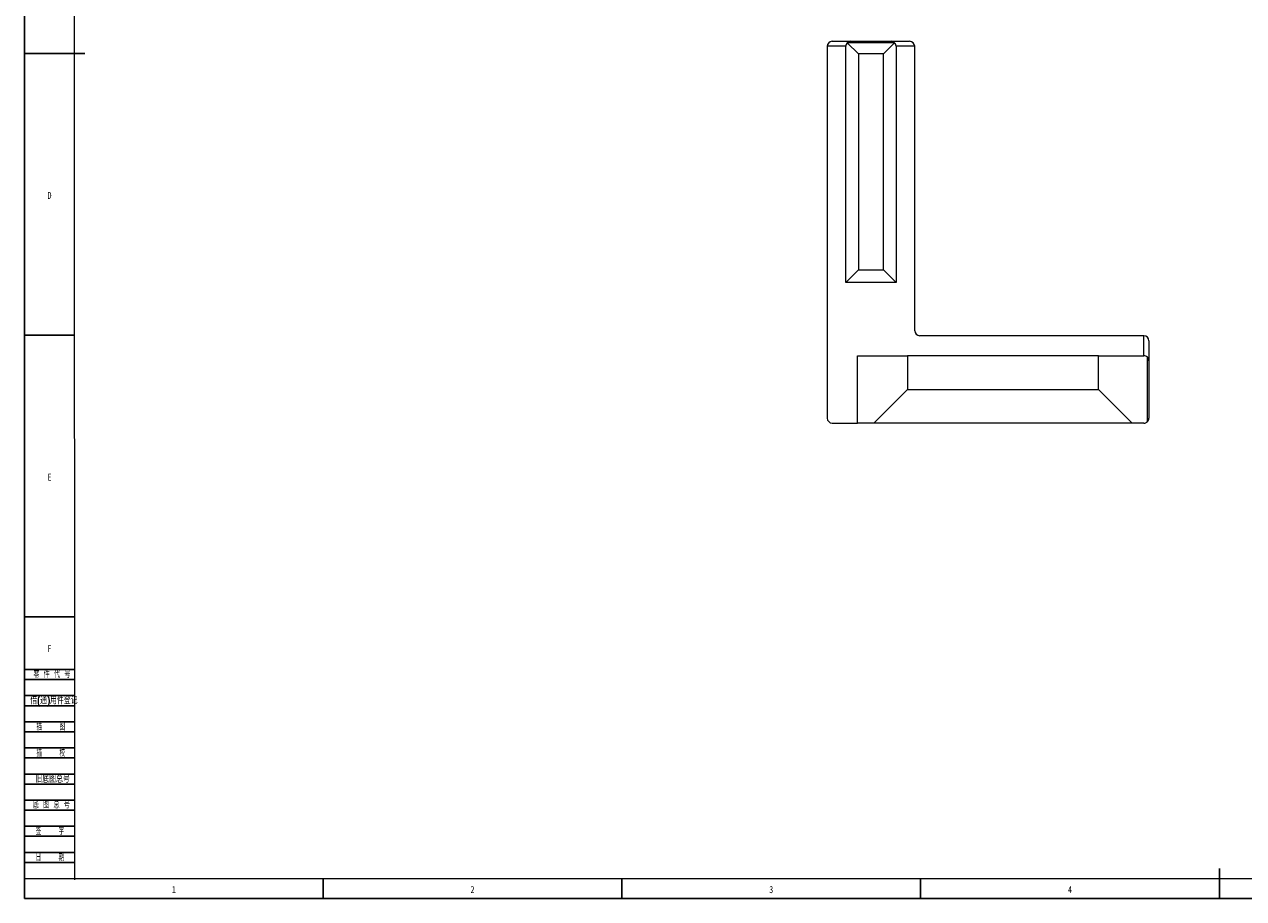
# Model space of a CAD drawing. Header units: millimetres. Extents: x 0 to 1206, y 0 to 841.
# Tile 1 of 4: x 0 to 607, y 0 to 435. Entities that reach past the tile are written whole.
import ezdxf

# ---------------------------------------------------------------- set-up
doc = ezdxf.new("R2010")
doc.units = ezdxf.units.MM
for name, color, linetype in [('10', 7, 'Continuous'), ('5', 7, 'Continuous'), ('9', 7, 'Continuous')]:
    doc.layers.add(name, color=color, linetype=linetype)
doc.styles.add('SLDTEXTSTYLE0', font='TXT', dxfattribs={"width": 0.7})
doc.styles.add('SLDTEXTSTYLE1', font='TXT', dxfattribs={"width": 0.7, "bigfont": 'bigfont'})
doc.styles.add('SLDTEXTSTYLE3', font='TXT', dxfattribs={"width": 0.614286, "bigfont": 'bigfont'})
doc.styles.add('SLDTEXTSTYLE5', font='TXT', dxfattribs={"width": 0.566667, "bigfont": 'bigfont'})

msp = doc.modelspace()

# ---------------------------------------------------------------- linework, layer by layer
at = {"color": 7, "linetype": 'Continuous', "lineweight": 15}
for p, q in [((401.92, 426.61), (411.17, 426.61)), ((409.4, 425.88), (414.92, 420.36)), ((432.93, 425.88), (409.4, 425.88)), ((411.17, 426.61), (431.17, 426.61)), ((427.42, 420.36), (432.93, 425.88)), ((431.17, 426.61), (440.42, 426.61)), ((399.42, 424.11), (399.42, 239.11)), ((408.67, 424.11), (399.42, 424.11)), ((408.67, 306.61), (408.67, 424.11)), ((414.92, 420.36), (414.92, 312.86)), ((427.42, 420.36), (414.92, 420.36)), ((427.42, 312.86), (427.42, 420.36)), ((433.67, 424.11), (433.67, 306.61)), ((442.92, 424.11), (433.67, 424.11)), ((442.92, 282.61), (442.92, 424.11)), ((408.67, 306.61), (414.92, 312.86)), ((414.92, 312.86), (427.42, 312.86)), ((427.42, 312.86), (433.67, 306.61)), ((433.67, 306.61), (408.67, 306.61)), ((556.92, 280.11), (445.42, 280.11)), ((556.92, 270.11), (556.92, 280.11)), ((559.42, 277.61), (559.42, 267.61)), ((414.42, 236.61), (414.42, 270.11)), ((414.42, 270.11), (439.42, 270.11)), ((534.42, 270.11), (439.42, 270.11)), ((439.42, 270.11), (439.42, 253.36)), ((534.42, 253.36), (534.42, 270.11)), ((534.42, 270.11), (556.92, 270.11)), ((558.68, 237.34), (558.68, 269.38)), ((559.42, 267.61), (559.42, 239.11)), ((422.67, 236.61), (439.42, 253.36)), ((439.42, 253.36), (534.42, 253.36)), ((534.42, 253.36), (551.17, 236.61)), ((401.92, 236.61), (414.42, 236.61)), ((422.67, 236.61), (414.42, 236.61)), ((551.17, 236.61), (422.67, 236.61)), ((556.92, 236.61), (551.17, 236.61))]:
    msp.add_line(p, q, dxfattribs=at)
for centre, start, end in [((401.92, 424.11), 90, 180), ((411.17, 424.11), 135, 180), ((411.17, 424.11), 90, 135), ((431.17, 424.11), 45, 90), ((431.17, 424.11), 0, 45), ((440.42, 424.11), 0, 90), ((445.42, 282.61), 180, 270), ((556.92, 277.61), 0, 90), ((556.92, 267.61), 45, 90), ((556.92, 267.61), 0, 45), ((401.92, 239.11), 180, 270), ((556.92, 239.11), 270, 315), ((556.92, 239.11), 315, 0)]:
    msp.add_arc(centre, 2.5, start, end, dxfattribs=at)
at = {"layer": '10', "color": 7}
for p, q in [((0, 420.5), (25, 420.5)), ((25, 420.5), (30, 420.5)), ((25, 280.33), (0, 280.33)), ((25, 140.17), (0, 140.17)), ((0, 114), (25, 114)), ((0, 109), (25, 109)), ((0, 101), (25, 101)), ((0, 96), (25, 96)), ((0, 88), (25, 88)), ((0, 83), (25, 83)), ((0, 75), (25, 75)), ((0, 70), (25, 70)), ((0, 62), (25, 62)), ((0, 57), (25, 57)), ((0, 49), (25, 49)), ((0, 44), (25, 44)), ((0, 36), (25, 36)), ((0, 31), (25, 31)), ((0, 23), (25, 23)), ((0, 18), (25, 18)), ((594.5, 10), (594.5, 15)), ((148.62, 0), (148.62, 10)), ((297.25, 0), (297.25, 10)), ((445.88, 0), (445.88, 10)), ((594.5, 0), (594.5, 10))]:
    msp.add_line(p, q, dxfattribs=at)
at = {"layer": '5', "color": 7, "lineweight": 15}
for p, q in [((24.45, 830.27), (25.01, 9.27)), ((0, 10), (1179.01, 10))]:
    msp.add_line(p, q, dxfattribs=at)
at = {"layer": '9', "color": 7}
for p, q in [((0, 841), (0, 0)), ((0, 0), (1189, 0))]:
    msp.add_line(p, q, dxfattribs=at)

# ---------------------------------------------------------------- texts
at = {"layer": '9', "color": 7, "char_height": 3.5}
for s, insert, attachment_point, style in [('D', (12.5, 351.68), 2, 'SLDTEXTSTYLE0'), ('E', (12.52, 211.51), 2, 'SLDTEXTSTYLE0'), ('F', (12.49, 126.26), 2, 'SLDTEXTSTYLE0'), ('\\M+197EB \\M+18C8F \\M+191E3 \\M+18D86', (4.48, 113.36), 1, 'SLDTEXTSTYLE3'), ('\\M+18ED8(\\M+192CA)\\M+19770\\M+18C8F\\M+1936F记', (2.93, 100.28), 1, 'SLDTEXTSTYLE1'), ('\\M+19560    图', (13.13, 87.18), 2, 'SLDTEXTSTYLE5'), ('\\M+19560    \\M+18D5A', (13.13, 74.14), 2, 'SLDTEXTSTYLE5'), ('\\M+18B8C\\M+192EA图总\\M+18D86', (5.46, 61.2), 1, 'SLDTEXTSTYLE1'), ('\\M+192EA 图 总 \\M+18D86', (4.21, 48.43), 1, 'SLDTEXTSTYLE3'), ('签    \\M+18E9A', (12.69, 35.19), 2, 'SLDTEXTSTYLE5'), ('\\M+193FA    \\M+18AFA', (12.69, 22.23), 2, 'SLDTEXTSTYLE5'), ('1', (74.38, 6.26), 2, 'SLDTEXTSTYLE0'), ('2', (222.94, 6.26), 2, 'SLDTEXTSTYLE0'), ('3', (371.56, 6.26), 2, 'SLDTEXTSTYLE0'), ('4', (520.18, 6.26), 2, 'SLDTEXTSTYLE0')]:
    msp.add_mtext(s, dxfattribs=dict(at, insert=insert, attachment_point=attachment_point, style=style))

doc.saveas('drawing.dxf')
